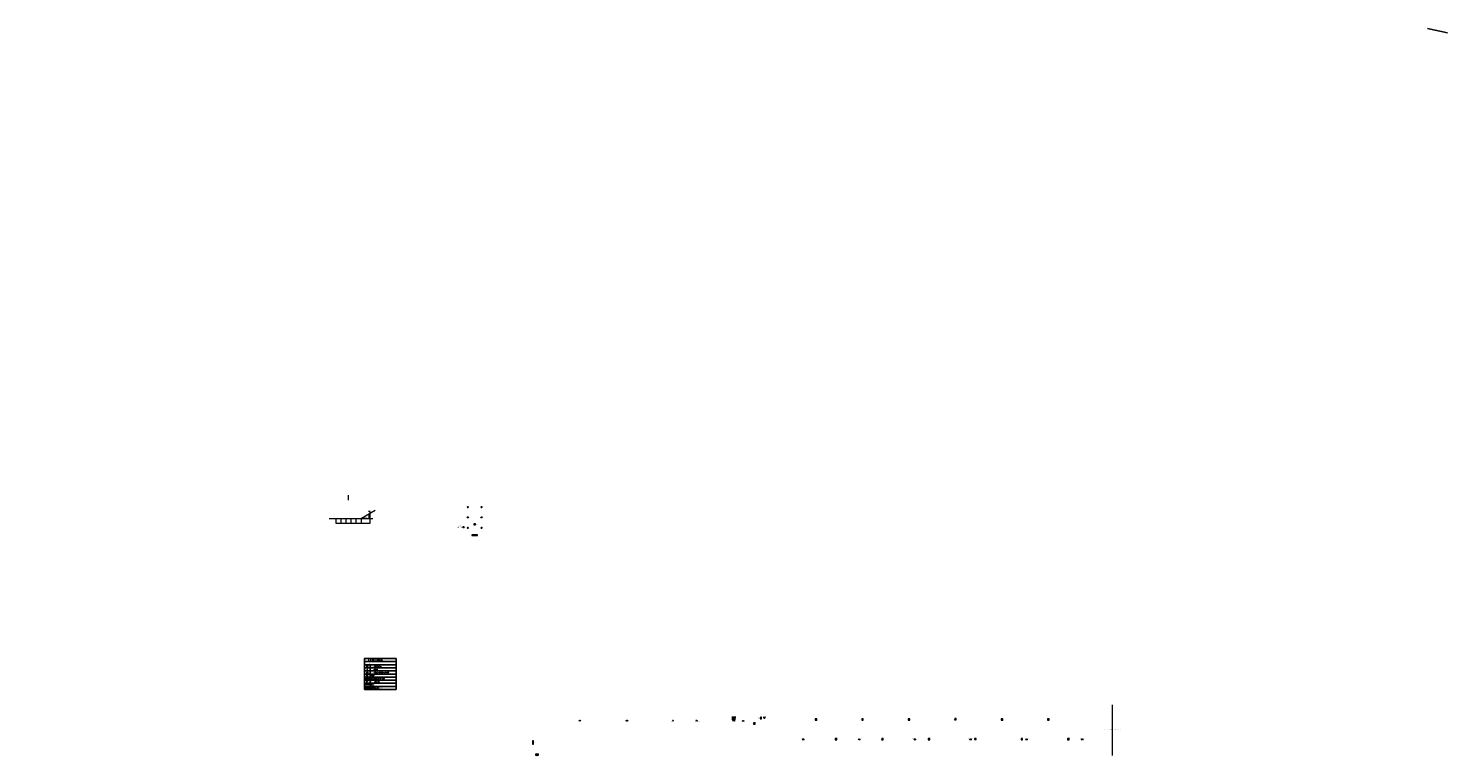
# Model space of a CAD drawing. Header units: centimetres. Extents: x 970 to 37623, y 684 to 19483.
import ezdxf
from ezdxf.enums import TextEntityAlignment as Align

# ---------------------------------------------------------------- set-up
doc = ezdxf.new("R2010")
doc.units = ezdxf.units.CM
doc.header["$MEASUREMENT"] = 0
for name, color, linetype, lineweight in [('3L_glosniki_GSE', 130, 'Continuous', 0), ('3L_gniazda_GSE', 132, 'Continuous', 0), ('3L_internet_GSE', 70, 'Continuous', 0), ('_AV_projekcja', 104, 'Continuous', 9), ('E_gniazdka', 7, 'Continuous', 0)]:
    doc.layers.add(name, color=color, linetype=linetype, lineweight=lineweight)
for name, color, linetype in [('_AV_GLOSNIKI', 30, 'Continuous'), ('_LAN', 2, 'Continuous'), ('E_legenda_opis', 7, 'Continuous'), ('E_legenda_ramka', 7, 'Continuous'), ('Opisy - Teksty', 7, 'Continuous'), ('SSP_opisy', 7, 'Continuous')]:
    doc.layers.add(name, color=color, linetype=linetype)
doc.styles.add('GENERATED_STYLE_1', font='arial.ttf')
doc.styles.add('KOSEL', font='simplex.shx')
doc.styles.add('Romans_0.7', font='romans.shx', dxfattribs={"width": 0.7})
doc.styles.add('Romans_0.8', font='romans.shx', dxfattribs={"width": 0.8})
doc.styles.add('SPACE', font='ARIALN.TTF')
doc.styles.add('Style-STANDARD', font='arial.ttf')

# ---------------------------------------------------------------- blocks, each defined once
blk = doc.blocks.new('glosnik scienny')
at = {"layer": '3L_glosniki_GSE'}
for p, q in [((6, 7), (0, 7)), ((0, 7), (0, -7)), ((6, -7), (6, 7)), ((8, -7), (8, 7)), ((0, -7), (6, -7)), ((8, 0), (12, 0))]:
    blk.add_line(p, q, dxfattribs=at)
for points in [[(0, 7), (-5, 14), (-5, 0)], [(0, -7), (-5, -14), (-5, 0)]]:
    blk.add_lwpolyline(points, dxfattribs=at)
blk = doc.blocks.new('zestaw gniazd')
at = {"layer": '3L_gniazda_GSE'}
blk.add_lwpolyline([(0, 6), (0, -6), (0, 0), (-9, 0)], dxfattribs=at)
for points in [[(4, 6), (4, -6), (33, -6), (33, 6)], [(11, 0), (15, 0), (15, -1), (11, -1)], [(21, 1), (23, 1), (23, -2), (21, -2)], [(24, 1), (26, 1), (26, -2), (24, -2)]]:
    blk.add_lwpolyline(points, close=True, dxfattribs=at)
for centre in [(13, 0), (23, 0)]:
    blk.add_circle(centre, 3.97, dxfattribs=at)
blk = doc.blocks.new('_av_vpl-phz10')
at = {"layer": '_AV_projekcja'}
for points in [[(27, 33), (-13, 33), (-13, 0), (27, 0)], [(-6, 0), (6, 0), (6, 8), (-6, 8)]]:
    blk.add_lwpolyline(points, close=True, dxfattribs=at)
at = {"layer": '_AV_projekcja', "insert": (6, 15), "char_height": 9, "attachment_point": 8, "style": 'SPACE'}
blk.add_mtext_dynamic_manual_height_columns('P627UL', width=25.41, gutter_width=12.5, heights=[0], dxfattribs=at)
blk = doc.blocks.new('glosnik sufitowy')
at = {"layer": '3L_glosniki_GSE'}
for p, q in [((-8, 0), (-11, 0)), ((-8, 7), (-8, -7)), ((-6, 7), (-6, -7)), ((0, 7), (-6, 7)), ((0, -7), (0, 7)), ((-6, -7), (0, -7))]:
    blk.add_line(p, q, dxfattribs=at)
for points in [[(0, 7), (5, 14), (5, 0)], [(0, -7), (5, -14), (5, 0)]]:
    blk.add_lwpolyline(points, dxfattribs=at)
at = {"layer": '3L_glosniki_GSE', "lineweight": 20}
blk.add_circle((0, 0), 15.1, dxfattribs=at)

msp = doc.modelspace()

# ---------------------------------------------------------------- linework, layer by layer
msp.add_line((37105, 19483), (37623, 19369))
at = {"layer": '_AV_projekcja'}
for points in [[(12566, 6373), (12566, 6389), (12424, 6389), (12424, 6373)], [(12563, 6375), (12563, 6387), (12427, 6387), (12427, 6375)], [(9795, 2667), (9795, 2683), (9652, 2683), (9652, 2667)], [(9792, 2669), (9792, 2681), (9656, 2681), (9656, 2669)], [(9673, 2522), (9775, 2522), (9775, 2516), (9673, 2516)], [(19138, 1682), (19240, 1682), (19240, 1676), (19138, 1676)], [(14002, 973), (14002, 1075), (14008, 1075), (14008, 973)]]:
    msp.add_lwpolyline(points, close=True, dxfattribs=at)
at = {"layer": '_AV_projekcja', "const_width": 3}
for points in [[(12553, 6384), (12437, 6384)], [(9782, 2678), (9666, 2678)]]:
    msp.add_lwpolyline(points, dxfattribs=at)
at = {"layer": '_LAN'}
for p, q in [((19151, 1673), (19211, 1613)), ((19151, 1613), (19211, 1673))]:
    msp.add_line(p, q, dxfattribs=at)
msp.add_lwpolyline([(19151, 1673), (19211, 1673), (19211, 1613), (19151, 1613)], close=True, dxfattribs=at)
at = {"layer": 'E_gniazdka', "color": 3}
for p, q in [((9228, 7417), (9228, 7287)), ((9774, 6814), (9774, 6932))]:
    msp.add_line(p, q, dxfattribs=at)
at = {"layer": 'E_gniazdka', "color": 5}
for p, q in [((9927, 7020), (9569, 6814)), ((8919, 6694), (8919, 6814)), ((9049, 6694), (9049, 6814)), ((9179, 6694), (9179, 6814)), ((9309, 6694), (9309, 6814)), ((9439, 6694), (9439, 6814)), ((9716, 6814), (9569, 6814)), ((9569, 6694), (9569, 6814))]:
    msp.add_line(p, q, dxfattribs=at)
at = {"layer": 'E_gniazdka'}
msp.add_line((9797, 6994), (9757, 6994), dxfattribs=at)
at = {"layer": 'E_gniazdka', "color": 1}
msp.add_line((8740, 6814), (9866, 6814), dxfattribs=at)
at = {"layer": 'E_gniazdka', "color": 7, "true_color": 0xffffff}
for p, q in [((9693, 2453), (9753, 2408)), ((9693, 2408), (9753, 2453)), ((14075, 729), (14135, 684)), ((14075, 684), (14135, 729))]:
    msp.add_line(p, q, dxfattribs=at)
at = {"layer": 'E_gniazdka', "color": 8}
msp.add_line((28968, 691), (28968, 1999), dxfattribs=at)
at = {"layer": 'E_gniazdka'}
msp.add_lwpolyline([(8907, 6694), (9797, 6694), (9797, 6994)], dxfattribs=at)
at = {"layer": 'E_gniazdka', "color": 7, "true_color": 0xffffff}
for points in [[(9693, 2453), (9753, 2453), (9753, 2408), (9693, 2408)], [(14075, 729), (14135, 729), (14135, 684), (14075, 684)]]:
    msp.add_lwpolyline(points, close=True, dxfattribs=at)
at = {"layer": 'E_legenda_ramka'}
for points in [[(9648, 3114), (10464, 3114), (10464, 3194), (9648, 3194)], [(9648, 3034), (10464, 3034), (10464, 3114), (9648, 3114)], [(9648, 2954), (9798, 2954), (9798, 3034), (9648, 3034)], [(9648, 2874), (9798, 2874), (9798, 2954), (9648, 2954)], [(9798, 2954), (10464, 2954), (10464, 3034), (9798, 3034)], [(9798, 2874), (10464, 2874), (10464, 2954), (9798, 2954)], [(9648, 2794), (9798, 2794), (9798, 2874), (9648, 2874)], [(9648, 2714), (9798, 2714), (9798, 2794), (9648, 2794)], [(9648, 2634), (9798, 2634), (9798, 2714), (9648, 2714)], [(9648, 2554), (9798, 2554), (9798, 2634), (9648, 2634)], [(9798, 2794), (10464, 2794), (10464, 2874), (9798, 2874)], [(9798, 2714), (10464, 2714), (10464, 2794), (9798, 2794)], [(9798, 2634), (10464, 2634), (10464, 2714), (9798, 2714)], [(9798, 2554), (10464, 2554), (10464, 2634), (9798, 2634)], [(9648, 2474), (9798, 2474), (9798, 2554), (9648, 2554)], [(9648, 2394), (9798, 2394), (9798, 2474), (9648, 2474)], [(9798, 2474), (10464, 2474), (10464, 2554), (9798, 2554)], [(9798, 2394), (10464, 2394), (10464, 2474), (9798, 2474)]]:
    msp.add_lwpolyline(points, close=True, dxfattribs=at)

# ---------------------------------------------------------------- block references
at = {"layer": '3L_glosniki_GSE'}
for p in [(12317, 7106), (12673, 7106), (12317, 6843), (12673, 6843), (12317, 6573), (12673, 6573), (9723, 2999), (9723, 2828), (19977, 1664)]:
    msp.add_blockref('glosnik sufitowy', p, dxfattribs=at)
at = {"layer": '3L_internet_GSE'}
for name, p in [('zestaw gniazd', (12194, 6590)), ('zestaw gniazd', (9699, 2594)), ('glosnik scienny', (9723, 2908))]:
    msp.add_blockref(name, p, dxfattribs=at)
for p, rotation in [((15198, 1588), 32.90090193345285), ((16416, 1588), 32.90090193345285), ((17617, 1586), 32.90090193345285), ((18217, 1586), 32.90090193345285), ((19416, 1580), 32.90090193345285), ((20969, 1104, 126), 302.9009019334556), ((22410, 1104), 302.9009019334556), ((23851, 1104, -126), 302.9009019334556), ((25292, 1104, -252), 302.9009019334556), ((26733, 1104, -378), 302.9009019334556), ((28175, 1106, -504), 302.9009019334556)]:
    msp.add_blockref('glosnik scienny', p, dxfattribs=dict(at, rotation=rotation))
at = {"layer": '3L_internet_GSE', "xscale": -1}
for p, rotation in [((15220, 1588), 327.0990980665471), ((16438, 1588), 327.0990980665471), ((18239, 1586), 327.0990980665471), ((19438, 1580), 327.0990980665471), ((20995, 1104, 126), 57.09909806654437), ((22436, 1104), 57.09909806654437), ((23877, 1104, -126), 57.09909806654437), ((25318, 1104, -252), 57.09909806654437), ((26759, 1104, -378), 57.09909806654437), ((28201, 1106, -504), 57.09909806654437)]:
    msp.add_blockref('glosnik scienny', p, dxfattribs=dict(at, rotation=rotation))
at = {"layer": '_AV_GLOSNIKI', "linetype": 'ByBlock'}
for p, rotation in [((12488, 6647), 359.4217526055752), ((9711, 2739), 359.4217526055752), ((19723, 1531), 179.4217526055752), ((19906, 1652), 89.42175260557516), ((21319, 1638), 179.4217526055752), ((22519, 1637), 179.4217526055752), ((23719, 1637), 179.4217526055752), ((24919, 1642), 179.4217526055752), ((26119, 1638), 179.4217526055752), ((27319, 1638), 179.4217526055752), ((21834, 1127), 179.4217526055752), ((23034, 1126), 179.4217526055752), ((24234, 1126), 179.4217526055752), ((25434, 1131), 179.4217526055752), ((26634, 1127), 179.4217526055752), ((27834, 1127), 179.4217526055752)]:
    msp.add_blockref('_av_vpl-phz10', p, dxfattribs=dict(at, rotation=rotation))

# ---------------------------------------------------------------- texts
at = {"layer": '3L_glosniki_GSE', "style": 'Romans_0.7', "width": 0.7}
for p in [(9730, 2999), (19984, 1664)]:
    msp.add_text('2', height=8, rotation=0.001, dxfattribs=at).set_placement(p, align=Align.MIDDLE_LEFT)
at = {"layer": '_LAN', "style": 'KOSEL', "width": 0.6}
msp.add_attdef('PPD', text='MDF', height=25, dxfattribs=at).set_placement((19183, 1569), align=Align.BOTTOM_CENTER)
at = {"layer": 'E_gniazdka', "color": 7, "linetype": 'Continuous', "lineweight": 0, "char_height": 14, "width": 128.57, "attachment_point": 4, "style": 'Style-STANDARD'}
for s, insert in [('{\\W0.7;G3}', (12311, 7137, 2)), ('{\\W0.7;G4}', (12668, 7137, 2)), ('\\pxqc;{\\W0.7;Miejsce na urządzania AV - zabudowie meblowej}', (12064, 6599, 2)), ('{\\W0.7;G1}', (12309, 6599, 2)), ('{\\W0.7;G2}', (12311, 6875, 2)), ('{\\W0.7;PROJ-8}', (12522, 6662, 2)), ('{\\W0.7;G6}', (12666, 6599, 2)), ('{\\W0.7;G5}', (12668, 6875, 2)), ('{\\W0.7;GN.AV 1}', (12234, 6590, 2)), ('{\\W0.7;EKR1}', (12486, 6398, 2)), ('{\\W0.7;GL1/1}', (15151, 1575)), ('{\\W0.7;GL1/2}', (15232, 1575)), ('{\\W0.7;GL1/3}', (16369, 1575)), ('{\\W0.7;GL1/4}', (16449, 1575)), ('{\\W0.7;GL1/5}', (17570, 1573)), ('{\\W0.7;GL1/6}', (18170, 1573)), ('{\\W0.7;GL1/7}', (18251, 1573)), ('{\\W0.7;MON-2}', (19166, 1664)), ('{\\W0.7;GL1/8}', (19369, 1567)), ('{\\W0.7;GL1/9}', (19449, 1567)), ('{\\W0.7;PROJ-1}', (19693, 1543)), ('{\\W0.7;PROJ-2}', (19809, 1655)), ('{\\W0.7;GŁ-PRO}', (19952, 1692)), ('{\\W0.7;PROJ-9}', (21288, 1591)), ('{\\W0.7;PROJ-10}', (22488, 1589)), ('{\\W0.7;PROJ-11}', (23688, 1589)), ('{\\W0.7;PROJ-12}', (24888, 1595)), ('{\\W0.7;PROJ-13}', (26088, 1591)), ('{\\W0.7;PROJ-14}', (27288, 1591)), ('{\\W0.7;GL2/1}', (20919, 1119, 126)), ('{\\W0.7;GL2/2}', (21001, 1119, 126)), ('{\\W0.7;PROJ-3}', (21804, 1140)), ('{\\W0.7;GL2/3}', (22360, 1119)), ('{\\W0.7;GL2/4}', (22442, 1119)), ('{\\W0.7;PROJ-4}', (23004, 1138)), ('{\\W0.7;GL2/5}', (23801, 1119, -126)), ('{\\W0.7;GL2/6}', (23883, 1119, -126)), ('{\\W0.7;PROJ-5}', (24204, 1138)), ('{\\W0.7;GL2/7}', (25242, 1119, -252)), ('{\\W0.7;GL2/8}', (25324, 1119, -252)), ('{\\W0.7;PROJ-6}', (25404, 1143)), ('{\\W0.7;PROJ-7}', (26604, 1140)), ('{\\W0.7;GL2/9}', (26683, 1119, -378)), ('{\\W0.7;GL2/10}', (26766, 1119, -378)), ('{\\W0.7;PROJ-8}', (27804, 1140)), ('{\\W0.7;GL2/11}', (28125, 1121, -504)), ('{\\W0.7;GL2/12}', (28208, 1121, -504)), ('{\\W0.7;MON-1}', (14014, 1022)), ('{\\W0.7;Rack-AV}', (14085, 742))]:
    msp.add_mtext(s, dxfattribs=dict(at, insert=insert))
at = {"layer": 'E_gniazdka', "color": 7, "linetype": 'Continuous', "lineweight": 0, "char_height": 12, "attachment_point": 4, "style": 'Style-STANDARD'}
for s, insert in [('{\\W0.7;TUNEL - CZĘŚĆ ZE STROPEM}', (28765, 1368)), ('{\\W0.7;TUNEL - CZĘŚĆ OTWARTA}', (28991, 1368))]:
    msp.add_mtext(s, dxfattribs=dict(at, insert=insert))
at = {"layer": 'E_legenda_opis', "style": 'Romans_0.8', "width": 0.8}
msp.add_text('L E G E N D A', height=40, rotation=360, dxfattribs=at).set_placement((9929, 3154), align=Align.MIDDLE_CENTER)
at = {"layer": 'E_legenda_opis', "style": 'Romans_0.7', "width": 0.7}
for s, p in [('Głośniki sufitowe kierunkwoy', (9818, 2994)), ('Głośniki naścienne ', (9818, 2914)), ('Głośniki naścienne w zab. do montażu sufitowego ', (9818, 2834)), ('Projektor ', (9818, 2754)), ('Ekran projekcyjny ADEO Inceel Tensio', (9818, 2674)), ('Przyłącze ścienne HDMI', (9818, 2594)), ('Monitor', (9818, 2514)), ('Szafa Rack, urządznia nagłośnienia', (9818, 2434))]:
    msp.add_text(s, height=16, rotation=0.001, dxfattribs=at).set_placement(p, align=Align.MIDDLE_LEFT)
at = {"layer": 'Opisy - Teksty', "linetype": 'Continuous', "insert": (970, 1036), "char_height": 18, "attachment_point": 3, "style": 'GENERATED_STYLE_1'}
msp.add_mtext('\\A1;{\\fArial|b0|i0|c238|p38;\\P\\fArial|b0|i0|c238|p38;\\C5;}', dxfattribs=at)
at = {"layer": 'SSP_opisy', "style": 'Romans_0.7', "width": 0.7}
msp.add_text('NAGŁOSNIENIE', height=18, rotation=0.001, dxfattribs=at).set_placement((9686, 3072), align=Align.MIDDLE_LEFT)

doc.saveas('drawing.dxf')
